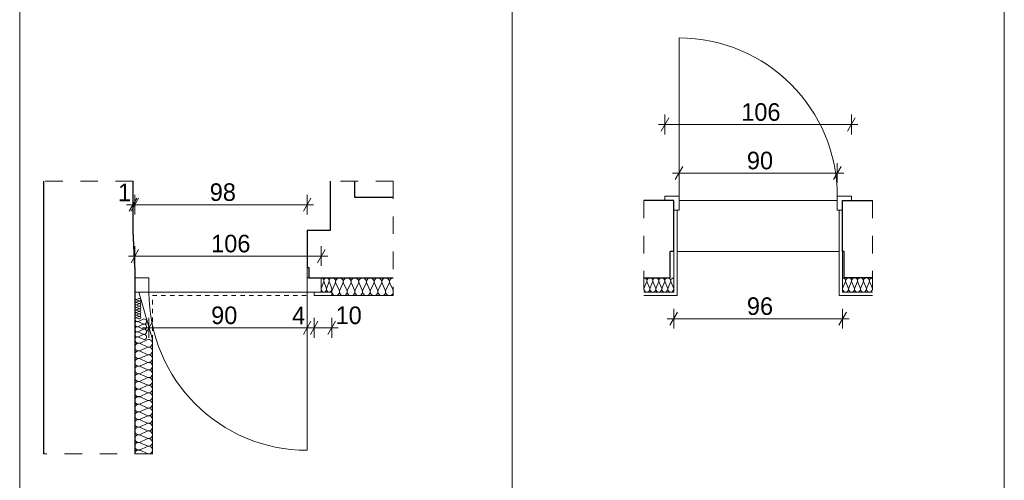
# Model space of a CAD drawing. Extents: x -11111 to 47339, y 5521 to 20371.
# Tile 6 of 9: x 19189 to 24789, y 12728 to 15347. Entities that reach past the tile are written whole.
import ezdxf

# ---------------------------------------------------------------- set-up
doc = ezdxf.new("R2010")
doc.units = 0
doc.header["$MEASUREMENT"] = 0
doc.linetypes.add('Hidden Line', pattern=[50, 25, -25])
doc.linetypes.add('Przerywana', pattern=[200, 100, -100])
for name, color, linetype, lineweight in [('Arch drzwi_Nr_Pióra__10', 134, 'Continuous', 18), ('Arch drzwi_Nr_Pióra__21', 7, 'Continuous', 13), ('Arch opisy_Nr_Pióra__21', 7, 'Continuous', 13), ('Arch wymiary_Nr_Pióra__5', 7, 'Continuous', 13), ('INWENT.ŚCIANY_Nr_Pióra__1', 7, 'Continuous', 25), ('INWENT.ŚCIANY_Nr_Pióra__21', 7, 'Continuous', 13)]:
    doc.layers.add(name, color=color, linetype=linetype, lineweight=lineweight)
doc.layers.add('Arch wymiary', color=7, linetype='Continuous')
doc.layers.add('Inwent Izolacje', color=7, linetype='Continuous')
for name, color, linetype, lineweight, true_color in [('Inwent Izolacje_Nr_Pióra__2', 7, 'Continuous', 13, 0x7f7f7f), ('Inwent Izolacje_Nr_Pióra__9', 7, 'Continuous', 13, 0x3dad99), ('INWENT.ŚCIANY_Nr_Pióra__3', 7, 'Continuous', 18, 0xff6600)]:
    doc.layers.add(name, color=color, linetype=linetype, lineweight=lineweight, true_color=true_color)
doc.styles.add('GENERATED_STYLE_1', font='txt')
doc.dimstyles.new('GENERATED_STYLE__1', dxfattribs={"dimtxt": 100, "dimasz": 57, "dimexe": 0.18, "dimexo": 0, "dimgap": 0.09, "dimtad": 1, "dimtih": 1, "dimtoh": 1, "dimdec": 0, "dimlfac": 0.1, "dimzin": 0, "dimdsep": 46, "dimtxsty": 'GENERATED_STYLE_1', "dimblk": 'ARROWHEAD_2', "dimblk1": 'ARROWHEAD_2', "dimblk2": 'ARROWHEAD_2', "dimcen": 0.09, "dimclrd": 7, "dimclre": 7, "dimclrt": 7, "dimadec": 0, "dimazin": 0, "dimtfac": 1, "dimtdec": 4, "dimtmove": 0, "dimatfit": 3, "dimfxl": 0, "dimtolj": 1, "dimtzin": 0, "dimarcsym": 0})

# ---------------------------------------------------------------- blocks, each defined once
blk = doc.blocks.new('Izolacja cieplna 14_2', base_point=(21314.1, 13878.4))
at = {"layer": 'Inwent Izolacje_Nr_Pióra__2', "linetype": 'Continuous'}
for p, q in [((20984.1, 13848.6), (20965.9, 13808.2)), ((21006, 13808.2), (20987.8, 13848.6)), ((21027.9, 13848.6), (21009.7, 13808.2)), ((21049.8, 13808.2), (21031.6, 13848.6)), ((21071.6, 13848.6), (21053.4, 13808.2)), ((21093.5, 13808.2), (21075.3, 13848.6)), ((21115.4, 13848.6), (21097.2, 13808.2)), ((21137.3, 13808.2), (21119.1, 13848.6)), ((21159.1, 13848.6), (21140.9, 13808.2)), ((21181, 13808.2), (21162.8, 13848.6)), ((21202.9, 13848.6), (21184.7, 13808.2)), ((21224.8, 13808.2), (21206.6, 13848.6)), ((21246.6, 13848.6), (21228.4, 13808.2)), ((21268.5, 13808.2), (21250.3, 13848.6)), ((21290.4, 13848.6), (21272.2, 13808.2)), ((21312.3, 13808.2), (21294.1, 13848.6))]:
    blk.add_line(p, q, dxfattribs=at)
for centre, start_param, end_param in [((20964.1, 13857.1), 2.7288, 4.712389), ((21007.8, 13857.1), 2.7288, 6.695979), ((21051.6, 13857.1), 2.7288, 6.695979), ((21095.3, 13857.1), 2.7288, 6.695979), ((21139.1, 13857.1), 2.7288, 6.695979), ((21182.8, 13857.1), 2.7288, 6.695979), ((21226.6, 13857.1), 2.7288, 6.695979), ((21270.3, 13857.1), 2.7288, 6.695979), ((21314.1, 13857.1), 4.712389, 6.695979), ((20986, 13799.7), 5.870392, 9.837571), ((21029.7, 13799.7), 5.870392, 9.837571), ((21073.5, 13799.7), 5.870392, 9.837571), ((21117.2, 13799.7), 5.870392, 9.837571), ((21161, 13799.7), 5.870392, 9.837571), ((21204.7, 13799.7), 5.870392, 9.837571), ((21248.5, 13799.7), 5.870392, 9.837571), ((21292.2, 13799.7), 5.870392, 9.837571)]:
    blk.add_ellipse(centre, major_axis=(-21.9, 0), ratio=0.972243, start_param=start_param, end_param=end_param, dxfattribs=at)
blk = doc.blocks.new('Izolacja cieplna 14_3', base_point=(19844.1, 13528.4))
at = {"layer": 'Inwent Izolacje_Nr_Pióra__2', "linetype": 'Continuous'}
for p, q in [((19914.3, 13526.6), (19873.9, 13508.5)), ((19873.9, 13504.9), (19914.3, 13486.9)), ((19914.3, 13483.2), (19873.9, 13465.2)), ((19873.9, 13461.6), (19914.3, 13443.5)), ((19914.3, 13439.9), (19873.9, 13421.9)), ((19873.9, 13418.2), (19914.3, 13400.2)), ((19914.3, 13396.6), (19873.9, 13378.5)), ((19873.9, 13374.9), (19914.3, 13356.9)), ((19914.3, 13353.2), (19873.9, 13335.2)), ((19873.9, 13331.6), (19914.3, 13313.5)), ((19914.3, 13309.9), (19873.9, 13291.9)), ((19873.9, 13288.2), (19914.3, 13270.2)), ((19914.3, 13266.6), (19873.9, 13248.5)), ((19873.9, 13244.9), (19914.3, 13226.9)), ((19914.3, 13223.2), (19873.9, 13205.2)), ((19873.9, 13201.6), (19914.3, 13183.5)), ((19914.3, 13179.9), (19873.9, 13161.9)), ((19873.9, 13158.2), (19914.3, 13140.2)), ((19914.3, 13136.6), (19873.9, 13118.5)), ((19873.9, 13114.9), (19914.3, 13096.9)), ((19914.3, 13093.2), (19873.9, 13075.2)), ((19873.9, 13071.6), (19914.3, 13053.5)), ((19914.3, 13049.9), (19873.9, 13031.9)), ((19873.9, 13028.2), (19914.3, 13010.2)), ((19914.3, 13006.6), (19873.9, 12988.5)), ((19873.9, 12984.9), (19914.3, 12966.9)), ((19914.3, 12963.2), (19873.9, 12945.2)), ((19873.9, 12941.6), (19914.3, 12923.5)), ((19914.3, 12919.9), (19873.9, 12901.9)), ((19873.9, 12898.2), (19914.3, 12880.2))]:
    blk.add_line(p, q, dxfattribs=at)
for centre, start_param, end_param in [((19865.4, 13485.1), 2.7288, 6.695979), ((19865.4, 13528.4), 4.712389, 6.695979), ((19922.8, 13506.7), 5.870392, 9.837571), ((19865.4, 13441.7), 2.7288, 6.695979), ((19922.8, 13463.4), 5.870392, 9.837571), ((19922.8, 13420.1), 5.870392, 9.837571), ((19865.4, 13398.4), 2.7288, 6.695979), ((19922.8, 13376.7), 5.870392, 9.837571), ((19865.4, 13355.1), 2.7288, 6.695979), ((19865.4, 13311.7), 2.7288, 6.695979), ((19922.8, 13333.4), 5.870392, 9.837571), ((19865.4, 13268.4), 2.7288, 6.695979), ((19922.8, 13290.1), 5.870392, 9.837571), ((19865.4, 13225.1), 2.7288, 6.695979), ((19922.8, 13246.7), 5.870392, 9.837571), ((19922.8, 13203.4), 5.870392, 9.837571), ((19865.4, 13181.7), 2.7288, 6.695979), ((19865.4, 13138.4), 2.7288, 6.695979), ((19922.8, 13160.1), 5.870392, 9.837571), ((19865.4, 13095.1), 2.7288, 6.695979), ((19922.8, 13116.7), 5.870392, 9.837571), ((19865.4, 13051.7), 2.7288, 6.695979), ((19922.8, 13073.4), 5.870392, 9.837571), ((19922.8, 13030.1), 5.870392, 9.837571), ((19865.4, 13008.4), 2.7288, 6.695979), ((19922.8, 12986.7), 5.870392, 9.837571), ((19865.4, 12965.1), 2.7288, 6.695979), ((19865.4, 12921.7), 2.7288, 6.695979), ((19922.8, 12943.4), 5.870392, 9.837571), ((19865.4, 12878.4), 2.7288, 4.712389), ((19922.8, 12900.1), 5.870392, 9.837571)]:
    blk.add_ellipse(centre, major_axis=(0, -21.7), ratio=0.981591, start_param=start_param, end_param=end_param, dxfattribs=at)
blk = doc.blocks.new('Izolacja cieplna 14_4', base_point=(19844.1, 13645.1))
at = {"layer": 'Inwent Izolacje_Nr_Pióra__2', "linetype": 'Continuous'}
for p, q in [((19890.9, 13643.8), (19864, 13631.7)), ((19864, 13629.2), (19890.9, 13617.1)), ((19890.9, 13614.7), (19864, 13602.5)), ((19864, 13600.1), (19890.9, 13587.9)), ((19890.9, 13585.5), (19864, 13573.4)), ((19864, 13570.9), (19890.9, 13558.8)), ((19890.9, 13556.3), (19864, 13544.2)), ((19864, 13541.7), (19890.9, 13529.6))]:
    blk.add_line(p, q, dxfattribs=at)
for centre, start_param, end_param in [((19858.3, 13615.9), 2.7288, 6.695979), ((19858.3, 13645.1), 4.712389, 6.695979), ((19896.6, 13630.5), 5.870392, 9.837571), ((19896.6, 13601.3), 5.870392, 9.837571), ((19858.3, 13586.7), 2.7288, 6.695979), ((19858.3, 13557.6), 2.7288, 6.695979), ((19896.6, 13572.1), 5.870392, 9.837571), ((19896.6, 13543), 5.870392, 9.837571), ((19858.3, 13528.4), 2.7288, 4.712389)]:
    blk.add_ellipse(centre, major_axis=(0, -14.6), ratio=0.972252, start_param=start_param, end_param=end_param, dxfattribs=at)
blk = doc.blocks.new('Izolacja cieplna 14_5', base_point=(19844.1, 13761.7))
at = {"layer": 'Inwent Izolacje_Nr_Pióra__2', "linetype": 'Continuous'}
for p, q in [((19867.5, 13761.1), (19854, 13755)), ((19854, 13753.8), (19867.5, 13747.8)), ((19867.5, 13746.5), (19854, 13740.5)), ((19854, 13739.2), (19867.5, 13733.2)), ((19867.5, 13731.9), (19854, 13725.9)), ((19854, 13724.7), (19867.5, 13718.6)), ((19867.5, 13717.4), (19854, 13711.3)), ((19854, 13710.1), (19867.5, 13704)), ((19867.5, 13702.8), (19854, 13696.7)), ((19854, 13695.5), (19867.5, 13689.4)), ((19867.5, 13688.2), (19854, 13682.1)), ((19854, 13680.9), (19867.5, 13674.8)), ((19867.5, 13673.6), (19854, 13667.5)), ((19854, 13666.3), (19867.5, 13660.3)), ((19867.5, 13659), (19854, 13653)), ((19854, 13651.7), (19867.5, 13645.7))]:
    blk.add_line(p, q, dxfattribs=at)
for centre, start_param, end_param in [((19851.2, 13747.1), 2.7288, 6.695979), ((19851.2, 13732.6), 2.7288, 6.695979), ((19851.2, 13718), 2.7288, 6.695979), ((19851.2, 13761.7), 4.712389, 6.695979), ((19870.3, 13754.4), 5.870392, 9.837571), ((19870.3, 13739.8), 5.870392, 9.837571), ((19870.3, 13725.3), 5.870392, 9.837571), ((19851.2, 13703.4), 2.7288, 6.695979), ((19851.2, 13688.8), 2.7288, 6.695979), ((19851.2, 13674.2), 2.7288, 6.695979), ((19851.2, 13659.6), 2.7288, 6.695979), ((19870.3, 13710.7), 5.870392, 9.837571), ((19870.3, 13696.1), 5.870392, 9.837571), ((19870.3, 13681.5), 5.870392, 9.837571), ((19870.3, 13666.9), 5.870392, 9.837571), ((19851.2, 13645.1), 2.7288, 4.712389), ((19870.3, 13652.3), 5.870392, 9.837571)]:
    blk.add_ellipse(centre, major_axis=(0, -7.29), ratio=0.972252, start_param=start_param, end_param=end_param, dxfattribs=at)
blk = doc.blocks.new('Izolacja cieplna 14_6', base_point=(23869.1, 13878.4))
at = {"layer": 'Inwent Izolacje_Nr_Pióra__9', "linetype": 'Continuous'}
for p, q in [((23870.5, 13822.2), (23884.7, 13854.6)), ((23887.5, 13854.6), (23901.7, 13822.2)), ((23904.5, 13822.2), (23918.7, 13854.6)), ((23921.5, 13854.6), (23935.7, 13822.2)), ((23938.5, 13822.2), (23952.7, 13854.6)), ((23955.5, 13854.6), (23969.7, 13822.2)), ((23972.5, 13822.2), (23986.7, 13854.6)), ((23989.5, 13854.6), (24003.7, 13822.2)), ((24006.5, 13822.2), (24020.7, 13854.6)), ((24023.5, 13854.6), (24037.7, 13822.2))]:
    blk.add_line(p, q, dxfattribs=at)
for centre, start_param, end_param in [((23869.1, 13861.4), 4.299596, 6.283185), ((23903.1, 13861.4), 4.299595, 8.266774), ((23937.1, 13861.4), 4.299595, 8.266774), ((23971.1, 13861.4), 4.299595, 8.266774), ((24005.1, 13861.4), 4.299595, 8.266774), ((24039.1, 13861.4), 0, 1.983589), ((23886.1, 13815.4), 1.158003, 5.125183), ((23920.1, 13815.4), 1.158003, 5.125183), ((23954.1, 13815.4), 1.158003, 5.125183), ((23988.1, 13815.4), 1.158003, 5.125183), ((24022.1, 13815.4), 1.158003, 5.125183)]:
    blk.add_ellipse(centre, major_axis=(0, 17), ratio=0.999163, start_param=start_param, end_param=end_param, dxfattribs=at)
blk = doc.blocks.new('Izolacja cieplna 14_7', base_point=(22739.1, 13878.4))
at = {"layer": 'Inwent Izolacje_Nr_Pióra__9', "linetype": 'Continuous'}
for p, q in [((22740.5, 13822.2), (22754.7, 13854.5)), ((22757.5, 13854.5), (22771.7, 13822.2)), ((22774.5, 13822.2), (22788.7, 13854.5)), ((22791.5, 13854.5), (22805.7, 13822.2)), ((22808.5, 13822.2), (22822.7, 13854.5)), ((22825.5, 13854.5), (22839.7, 13822.2)), ((22842.5, 13822.2), (22856.7, 13854.5)), ((22859.5, 13854.5), (22873.7, 13822.2)), ((22876.5, 13822.2), (22890.7, 13854.5)), ((22893.5, 13854.5), (22907.7, 13822.2))]:
    blk.add_line(p, q, dxfattribs=at)
for centre, start_param, end_param in [((22739.1, 13861.4), 4.299596, 6.283185), ((22773.1, 13861.4), 4.299595, 8.266774), ((22807.1, 13861.4), 4.299595, 8.266774), ((22841.1, 13861.4), 4.299595, 8.266774), ((22875.1, 13861.4), 4.299595, 8.266774), ((22909.1, 13861.4), 0, 1.983589), ((22756.1, 13815.4), 1.158003, 5.125183), ((22790.1, 13815.4), 1.158003, 5.125183), ((22824.1, 13815.4), 1.158003, 5.125183), ((22858.1, 13815.4), 1.158003, 5.125183), ((22892.1, 13815.4), 1.158003, 5.125183)]:
    blk.add_ellipse(centre, major_axis=(0, 17), ratio=0.999163, start_param=start_param, end_param=end_param, dxfattribs=at)
blk = doc.blocks.new('Izolacja cieplna 14_11', base_point=(20904.1, 13878.4))
at = {"layer": 'Inwent Izolacje_Nr_Pióra__2', "linetype": 'Continuous'}
for p, q in [((20905.3, 13822.2), (20917.8, 13854.5)), ((20920.3, 13854.5), (20932.8, 13822.2)), ((20935.3, 13822.2), (20947.8, 13854.5)), ((20950.3, 13854.5), (20962.8, 13822.2))]:
    blk.add_line(p, q, dxfattribs=at)
for centre, start_param, end_param in [((20904.1, 13861.4), 4.299596, 6.283185), ((20934.1, 13861.4), 4.299595, 8.266774), ((20964.1, 13861.4), 0, 1.983589), ((20919.1, 13815.4), 1.158003, 5.125183), ((20949.1, 13815.4), 1.158003, 5.125183)]:
    blk.add_ellipse(centre, major_axis=(0, 17), ratio=0.881614, start_param=start_param, end_param=end_param, dxfattribs=at)
blk = doc.blocks.new('*D143')
at = {"layer": 'Arch wymiary_Nr_Pióra__5', "linetype": 'Continuous'}
for p, q in [((19945.7, 13632.2), (19902.4, 13557.2)), ((19924.1, 13538.5), (19924.1, 13651)), ((20845.7, 13632.2), (20802.4, 13557.2)), ((20824.1, 13538.5), (20824.1, 13651)), ((19887.4, 13594.7), (19924.1, 13594.7)), ((19924.1, 13594.7), (20824.1, 13594.7))]:
    blk.add_line(p, q, dxfattribs=at)
at = {"layer": 'Arch wymiary_Nr_Pióra__5', "char_height": 100, "attachment_point": 7, "style": 'GENERATED_STYLE_1'}
for s, insert in [('{90}', (20278.1, 13614.7)), ('{4}', (20738.4, 13614.7)), ('{10}', (20985.8, 13614.7))]:
    blk.add_mtext(s, dxfattribs=dict(at, insert=insert))
blk = doc.blocks.new('ARROWHEAD_2')
at = {"color": 0, "linetype": 'Continuous', "lineweight": 0}
for p, q in [((0, 0), (-1, 0)), ((-0.378, -0.655), (0.378, 0.655))]:
    blk.add_line(p, q, dxfattribs=at)
blk = doc.blocks.new('*D144')
at = {"layer": 'Arch wymiary_Nr_Pióra__5', "linetype": 'Continuous'}
for p, q in [((20845.7, 13632.2), (20802.4, 13557.2)), ((20824.1, 13538.5), (20824.1, 13651)), ((20885.7, 13632.2), (20842.4, 13557.2)), ((20864.1, 13538.5), (20864.1, 13651)), ((20824.1, 13594.7), (20864.1, 13594.7))]:
    blk.add_line(p, q, dxfattribs=at)
at = {"layer": 'Arch wymiary_Nr_Pióra__5', "char_height": 100, "attachment_point": 7, "style": 'GENERATED_STYLE_1'}
for s, insert in [('{90}', (20278.1, 13614.7)), ('{4}', (20738.4, 13614.7)), ('{10}', (20985.8, 13614.7))]:
    blk.add_mtext(s, dxfattribs=dict(at, insert=insert))
blk = doc.blocks.new('*D145')
at = {"layer": 'Arch wymiary_Nr_Pióra__5', "linetype": 'Continuous'}
for p, q in [((20885.7, 13632.2), (20842.4, 13557.2)), ((20864.1, 13538.5), (20864.1, 13651)), ((20942.4, 13557.2), (20985.7, 13632.2)), ((20964.1, 13538.5), (20964.1, 13651)), ((20864.1, 13594.7), (20964.1, 13594.7)), ((20964.1, 13594.7), (21000.8, 13594.7))]:
    blk.add_line(p, q, dxfattribs=at)
at = {"layer": 'Arch wymiary_Nr_Pióra__5', "char_height": 100, "attachment_point": 7, "style": 'GENERATED_STYLE_1'}
for s, insert in [('{90}', (20278.1, 13614.7)), ('{4}', (20738.4, 13614.7)), ('{10}', (20985.8, 13614.7))]:
    blk.add_mtext(s, dxfattribs=dict(at, insert=insert))
blk = doc.blocks.new('*D147')
at = {"layer": 'Arch wymiary_Nr_Pióra__5', "linetype": 'Continuous'}
for p, q in [((19834.1, 14238.8), (19834.1, 14351.3)), ((19844.1, 14238.8), (19844.1, 14351.3)), ((19797.4, 14295), (19834.1, 14295)), ((19812.4, 14257.5), (19855.7, 14332.5)), ((19865.7, 14332.5), (19822.4, 14257.5)), ((19834.1, 14295), (19844.1, 14295))]:
    blk.add_line(p, q, dxfattribs=at)
at = {"layer": 'Arch wymiary_Nr_Pióra__5', "char_height": 100, "attachment_point": 7, "style": 'GENERATED_STYLE_1'}
for s, insert in [('{98}', (20270.1, 14315)), ('{1}', (19748.4, 14315))]:
    blk.add_mtext(s, dxfattribs=dict(at, insert=insert))
blk = doc.blocks.new('*D148')
at = {"layer": 'Arch wymiary_Nr_Pióra__5', "linetype": 'Continuous'}
for p, q in [((19844.1, 14238.8), (19844.1, 14351.3)), ((20824.1, 14238.8), (20824.1, 14351.3)), ((19812.4, 14257.5), (19855.7, 14332.5)), ((19865.7, 14332.5), (19822.4, 14257.5)), ((19844.1, 14295), (20824.1, 14295)), ((20802.4, 14257.5), (20845.7, 14332.5)), ((20824.1, 14295), (20860.8, 14295))]:
    blk.add_line(p, q, dxfattribs=at)
at = {"layer": 'Arch wymiary_Nr_Pióra__5', "char_height": 100, "attachment_point": 7, "style": 'GENERATED_STYLE_1'}
for s, insert in [('{98}', (20270.1, 14315)), ('{1}', (19748.4, 14315))]:
    blk.add_mtext(s, dxfattribs=dict(at, insert=insert))
blk = doc.blocks.new('*D150')
at = {"layer": 'Arch wymiary_Nr_Pióra__5', "linetype": 'Continuous'}
for p, q in [((19844.1, 13946.4), (19844.1, 14058.9)), ((20904.1, 13946.4), (20904.1, 14058.9)), ((19807.4, 14002.7), (19844.1, 14002.7)), ((19865.7, 14040.2), (19822.4, 13965.2)), ((19844.1, 14002.7), (20904.1, 14002.7)), ((20882.4, 13965.2), (20925.7, 14040.2)), ((20904.1, 14002.7), (20940.8, 14002.7))]:
    blk.add_line(p, q, dxfattribs=at)
at = {"layer": 'Arch wymiary_Nr_Pióra__5', "insert": (20278.1, 14022.7), "char_height": 100, "attachment_point": 7, "style": 'GENERATED_STYLE_1'}
blk.add_mtext('{106}', dxfattribs=at)
blk = doc.blocks.new('*D169')
at = {"layer": 'Arch wymiary_Nr_Pióra__5', "linetype": 'Continuous'}
for p, q in [((22930.7, 13684.3), (22887.4, 13609.3)), ((22909.1, 13590.6), (22909.1, 13703.1)), ((23847.4, 13609.3), (23890.7, 13684.3)), ((23869.1, 13590.6), (23869.1, 13703.1)), ((22872.4, 13646.8), (22909.1, 13646.8)), ((22909.1, 13646.8), (23869.1, 13646.8)), ((23869.1, 13646.8), (23905.8, 13646.8))]:
    blk.add_line(p, q, dxfattribs=at)
at = {"layer": 'Arch wymiary_Nr_Pióra__5', "insert": (23325.1, 13666.8), "char_height": 100, "attachment_point": 7, "style": 'GENERATED_STYLE_1'}
blk.add_mtext('{96}', dxfattribs=at)
blk = doc.blocks.new('*D170')
at = {"layer": 'Arch wymiary_Nr_Pióra__5', "linetype": 'Continuous'}
for p, q in [((22880.7, 14788.2), (22837.4, 14713.2)), ((22859.1, 14694.5), (22859.1, 14807)), ((23897.4, 14713.2), (23940.7, 14788.2)), ((23919.1, 14694.5), (23919.1, 14807)), ((22822.4, 14750.7), (22859.1, 14750.7)), ((22859.1, 14750.7), (23919.1, 14750.7)), ((23919.1, 14750.7), (23955.8, 14750.7))]:
    blk.add_line(p, q, dxfattribs=at)
at = {"layer": 'Arch wymiary_Nr_Pióra__5', "insert": (23293.1, 14770.7), "char_height": 100, "attachment_point": 7, "style": 'GENERATED_STYLE_1'}
blk.add_mtext('{106}', dxfattribs=at)
blk = doc.blocks.new('*D172')
at = {"layer": 'Arch wymiary_Nr_Pióra__5', "linetype": 'Continuous'}
for p, q in [((22960.7, 14512.4), (22917.4, 14437.4)), ((22939.1, 14418.7), (22939.1, 14531.2)), ((23817.4, 14437.4), (23860.7, 14512.4)), ((23839.1, 14418.7), (23839.1, 14531.2)), ((22902.4, 14474.9), (22939.1, 14474.9)), ((22939.1, 14474.9), (23839.1, 14474.9)), ((23839.1, 14474.9), (23875.8, 14474.9))]:
    blk.add_line(p, q, dxfattribs=at)
at = {"layer": 'Arch wymiary_Nr_Pióra__5', "insert": (23325.1, 14494.9), "char_height": 100, "attachment_point": 7, "style": 'GENERATED_STYLE_1'}
blk.add_mtext('{90}', dxfattribs=at)

msp = doc.modelspace()

# ---------------------------------------------------------------- linework, layer by layer
at = {"layer": 'Arch drzwi_Nr_Pióra__10', "linetype": 'Continuous'}
for p, q in [((22939.1, 14343.4), (22939.1, 15243.4)), ((22859.1, 14343.4), (22859.1, 14318.4)), ((22859.1, 14343.4), (22939.1, 14343.4)), ((22939.1, 14343.4), (22939.1, 14263.4)), ((23839.1, 14263.4), (23839.1, 14343.4)), ((23839.1, 14343.4), (23919.1, 14343.4)), ((23919.1, 14318.4), (23919.1, 14343.4)), ((22909.1, 14318.4), (22859.1, 14318.4)), ((22909.1, 14318.4), (22909.1, 14263.4)), ((23919.1, 14318.4), (23869.1, 14318.4)), ((23869.1, 14263.4), (23869.1, 14318.4)), ((22939.1, 14263.4), (22909.1, 14263.4)), ((23869.1, 14263.4), (23839.1, 14263.4)), ((19844.1, 13878.4), (19924.1, 13878.4)), ((19844.1, 13878.4), (19844.1, 13798.4)), ((19924.1, 13878.4), (19924.1, 13798.4)), ((20824.1, 13798.4), (20824.1, 13878.4)), ((20824.1, 13878.4), (20904.1, 13878.4)), ((20904.1, 13798.4), (20904.1, 13878.4)), ((19844.1, 13798.4), (19884.1, 13798.4)), ((19924.1, 13798.4), (19844.1, 13798.4)), ((20904.1, 13798.4), (20824.1, 13798.4)), ((20824.1, 13798.4), (20824.1, 12898.4)), ((20964.1, 13798.4), (20864.1, 13798.4)), ((20864.1, 13798.4), (20864.1, 13778.4)), ((20864.1, 13778.4), (20964.1, 13778.4)), ((20964.1, 13778.4), (20964.1, 13798.4))]:
    msp.add_line(p, q, dxfattribs=at)
for centre, start, end in [((22939.1, 14343.4), 0, 90), ((20824.1, 13798.4), 180, 270)]:
    msp.add_arc(centre, 900, start, end, dxfattribs=at)
at = {"layer": 'Arch drzwi_Nr_Pióra__21', "linetype": 'Continuous'}
msp.add_line((20824.1, 13938.4), (20824.1, 13878.4), dxfattribs=at)
at = {"layer": 'Arch opisy_Nr_Pióra__21', "linetype": 'Continuous'}
for p, q in [((19189.1, 20120.6), (19189.1, 5770.6)), ((21989.1, 20120.6), (21989.1, 5770.6)), ((24789.1, 20120.6), (24789.1, 5770.6))]:
    msp.add_line(p, q, dxfattribs=at)
at = {"layer": 'INWENT.ŚCIANY_Nr_Pióra__1', "linetype": 'Continuous'}
for p, q in [((19324.1, 14428.4), (19324.1, 12878.4)), ((19834.1, 14148.4), (19834.1, 14428.4)), ((20954.1, 14428.4), (20954.1, 14148.4)), ((21094.1, 14428.4), (21094.1, 14338.4)), ((21094.1, 14338.4), (21314.1, 14338.4)), ((22909.1, 14318.4), (22739.1, 14318.4)), ((22909.1, 14028.4), (22909.1, 14318.4)), ((23869.1, 14028.4), (23869.1, 14318.4)), ((23869.1, 14318.4), (24039.1, 14318.4)), ((19844.1, 13938.4), (19834.1, 14148.4)), ((20954.1, 14148.4), (20824.1, 14148.4)), ((20824.1, 14148.4), (20824.1, 13938.4)), ((22909.1, 14028.4), (22889.1, 14028.4)), ((22889.1, 13878.4), (22889.1, 14028.4)), ((23879.1, 14028.4), (23869.1, 14028.4)), ((23879.1, 13878.4), (23879.1, 14028.4)), ((19844.1, 13938.4), (19844.1, 12878.4)), ((20824.1, 13938.4), (20834.1, 13938.4)), ((20834.1, 13938.4), (20834.1, 13878.4)), ((20834.1, 13878.4), (21314.1, 13878.4)), ((22739.1, 13878.4), (22889.1, 13878.4)), ((24039.1, 13878.4), (23879.1, 13878.4))]:
    msp.add_line(p, q, dxfattribs=at)
at = {"layer": 'INWENT.ŚCIANY_Nr_Pióra__21', "linetype": 'Przerywana'}
for p, q in [((19834.1, 14428.4), (19324.1, 14428.4)), ((21314.1, 14428.4), (20954.1, 14428.4)), ((21314.1, 14428.4), (21314.1, 13778.4)), ((22739.1, 14318.4), (22739.1, 13778.4)), ((24039.1, 14318.4), (24039.1, 13778.4)), ((19189.1, 14168.4), (19189.1, 13778.4)), ((19944.1, 12878.4), (19324.1, 12878.4))]:
    msp.add_line(p, q, dxfattribs=at)
at = {"layer": 'INWENT.ŚCIANY_Nr_Pióra__21', "linetype": 'Continuous'}
for p, q in [((22939.1, 14318.4), (23839.1, 14318.4)), ((22909.1, 13798.4), (22909.1, 14263.4)), ((22929.1, 13778.4), (22929.1, 14263.4)), ((23849.1, 13778.4), (23849.1, 14263.4)), ((23869.1, 13798.4), (23869.1, 14263.4)), ((23849.1, 14028.4), (22929.1, 14028.4)), ((19924.1, 13798.4), (20824.1, 13798.4)), ((22739.1, 13798.4), (22909.1, 13798.4)), ((22739.1, 13778.4), (22929.1, 13778.4)), ((23849.1, 13778.4), (24039.1, 13778.4)), ((23869.1, 13798.4), (24039.1, 13798.4))]:
    msp.add_line(p, q, dxfattribs=at)
at = {"layer": 'INWENT.ŚCIANY_Nr_Pióra__3', "linetype": 'Continuous'}
for p, q in [((19866.9, 13798.4), (19944.1, 13528.4)), ((20964.1, 13778.4), (21314.1, 13778.4)), ((19944.1, 13528.4), (19944.1, 12878.4))]:
    msp.add_line(p, q, dxfattribs=at)
at = {"layer": 'INWENT.ŚCIANY_Nr_Pióra__3', "linetype": 'Hidden Line'}
for p, q in [((19944.1, 13528.4), (19944.1, 13778.4)), ((19944.1, 13778.4), (20834.1, 13778.4))]:
    msp.add_line(p, q, dxfattribs=at)

# ---------------------------------------------------------------- block references
at = {"layer": 'Inwent Izolacje', "color": 104, "linetype": 'Continuous', "lineweight": 13, "true_color": 0x029e21}
for name, p in [('Izolacja cieplna 14_11', (20904.1, 13878.4)), ('Izolacja cieplna 14_2', (21314.1, 13878.4)), ('Izolacja cieplna 14_7', (22739.1, 13878.4)), ('Izolacja cieplna 14_6', (23869.1, 13878.4)), ('Izolacja cieplna 14_5', (19844.1, 13761.7)), ('Izolacja cieplna 14_4', (19844.1, 13645.1)), ('Izolacja cieplna 14_3', (19844.1, 13528.4))]:
    msp.add_blockref(name, p, dxfattribs=at)

# ---------------------------------------------------------------- dimensions: what is measured, and where the dimension line sits
at = {"layer": 'Arch wymiary', "linetype": 'Continuous'}
for base, p1, p2, picture, middle in [((22859.1, 14750.7), (22859.1, 14343.4), (23919.1, 14343.4), '*D170', (23406.9, 14820.7)), ((22939.1, 14474.9), (22939.1, 14484.5), (23839.1, 14343.4), '*D172', (23401, 14544.9)), ((19834.1, 14295), (19834.1, 14148.4), (19844.1, 13878.4), '*D147', (19786.4, 14365)), ((19834.1, 14295), (19844.1, 13878.4), (20824.1, 13938.4), '*D148', (20346, 14365)), ((22909.1, 13646.8), (22909.1, 14318.4), (23869.1, 14318.4), '*D169', (23401, 13716.8)), ((19844.1, 14002.7), (19844.1, 13878.4), (20904.1, 13838.4), '*D150', (20391.9, 14072.7)), ((19924.1, 13594.7), (19924.1, 13838.4), (20824.1, 13838.4), '*D143', (20354, 13664.7)), ((19924.1, 13594.7), (20824.1, 13838.4), (20864.1, 13778.4), '*D144', (20776.4, 13664.7)), ((19924.1, 13594.7), (20864.1, 13778.4), (20964.1, 13798.4), '*D145', (21061.7, 13664.7))]:
    dim = msp.add_linear_dim(base=base, p1=p1, p2=p2, dimstyle='GENERATED_STYLE__1', dxfattribs=at)
    dim.commit()
    dim.dimension.update_dxf_attribs({"geometry": picture, "text_midpoint": middle})

doc.saveas('drawing.dxf')
